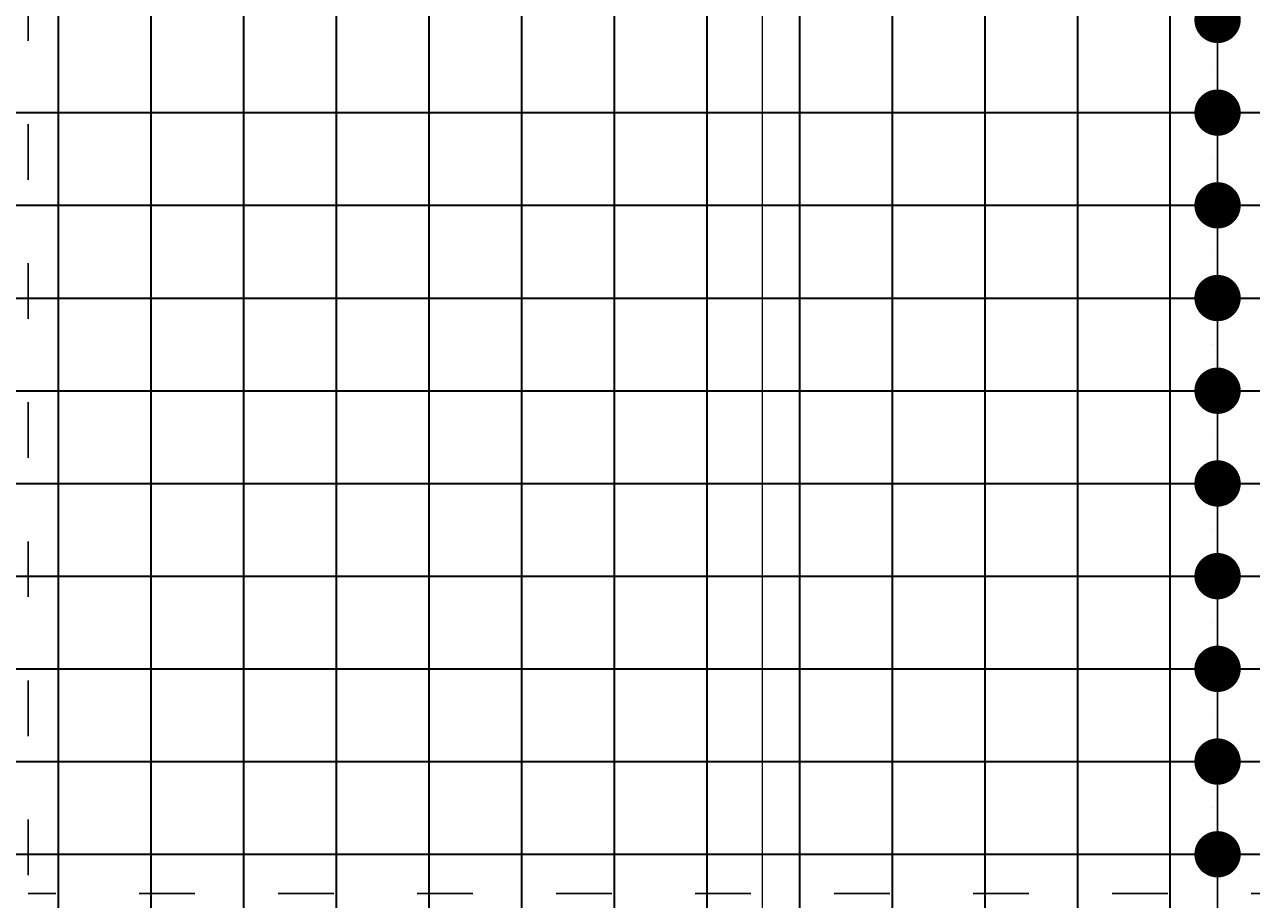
# Model space of a CAD drawing. Header units: millimetres. Extents: x 295948 to 312016, y 6878 to 18016.
# Tile 197 of 252: x 308002 to 308267, y 14710 to 14899. Entities that reach past the tile are written whole.
import ezdxf

# ---------------------------------------------------------------- set-up
doc = ezdxf.new("R2010")
doc.units = ezdxf.units.MM
doc.linetypes.add('ACAD_ISO03W100', pattern=[30, 12, -18])
doc.layers.add('konstrukcja wymiary', color=1, linetype='Continuous', lineweight=13)
doc.layers.add('zbrojenie płyty', color=141, linetype='Continuous', lineweight=35)
doc.layers.add('przerywane', color=6, linetype='ACAD_ISO03W100')
doc.styles.add('KONSTRUKCJA', font='romand.shx', dxfattribs={"oblique": 10})
doc.styles.get("Standard").update_dxf_attribs({"font": 'romand.shx', "oblique": 10})
doc.dimstyles.new('150', dxfattribs={"dimtxt": 10, "dimasz": 7, "dimexe": 1.25, "dimexo": 0.625, "dimgap": 3, "dimtad": 1, "dimdec": 0, "dimrnd": 0.5, "dimtxsty": 'KONSTRUKCJA', "dimblk": 'ARCHTICK', "dimcen": 2.5, "dimadec": 0, "dimazin": 0, "dimtfac": 1, "dimtdec": 0, "dimtix": 1, "dimtmove": 0, "dimatfit": 3, "dimfxl": 4, "dimfxlon": 1, "dimarcsym": 0})
doc.dimstyles.new('kropki', dxfattribs={"dimtxt": 0.001, "dimasz": 10, "dimexe": 1.25, "dimexo": 0.625, "dimgap": 1, "dimtad": 1, "dimtxsty": 'Standard', "dimblk": 'DOT', "dimcen": 2.5, "dimadec": 0, "dimazin": 0, "dimtfac": 1, "dimtmove": 0, "dimatfit": 3, "dimfxl": 1, "dimfxlon": 1, "dimarcsym": 0})

# ---------------------------------------------------------------- blocks, each defined once
blk = doc.blocks.new('_ArchTick')
at = {"color": 0, "linetype": 'ByBlock', "lineweight": 13, "const_width": 0.15}
blk.add_lwpolyline([(-0.5, -0.5), (0.5, 0.5)], dxfattribs=at)
blk = doc.blocks.new('*D898')
at = {"layer": 'Defpoints', "color": 0, "transparency": 16777216}
for p in [(308398.44, 15501.22), (308234.44, 14393.22), (308398.44, 14393.22)]:
    blk.add_point(p, dxfattribs=at)
at = {"layer": 'konstrukcja wymiary', "color": 0, "lineweight": -2, "transparency": 16777216}
for p, q in [((308234.44, 15497.22), (308234.44, 15502.47)), ((308398.44, 15497.22), (308398.44, 15502.47)), ((308234.44, 15501.22), (308398.44, 15501.22))]:
    blk.add_line(p, q, dxfattribs=at)
at = {"layer": 'konstrukcja wymiary', "color": 0, "lineweight": -2, "transparency": 16777216, "xscale": 7, "yscale": 7, "zscale": 7, "rotation": 180}
blk.add_blockref('_ArchTick', (308234.44, 15501.22), dxfattribs=at)
at = {"layer": 'konstrukcja wymiary', "color": 0, "lineweight": -2, "transparency": 16777216, "xscale": 7, "yscale": 7, "zscale": 7}
blk.add_blockref('_ArchTick', (308398.44, 15501.22), dxfattribs=at)
at = {"layer": 'konstrukcja wymiary', "color": 0, "transparency": 16777216, "insert": (308316.44, 15509.22), "char_height": 10, "attachment_point": 5, "style": 'KONSTRUKCJA'}
blk.add_mtext('164', dxfattribs=at)
blk = doc.blocks.new('_Dot')
at = {"color": 0, "linetype": 'ByBlock', "lineweight": -2}
blk.add_line((-0.5, 0), (-1, 0), dxfattribs=at)
at = {"color": 0, "linetype": 'ByBlock', "const_width": 0.5}
blk.add_lwpolyline([(-0.25, 0, 1), (0.25, 0, 1)], format="xyb", close=True, dxfattribs=at)
blk = doc.blocks.new('*D708')
at = {"layer": 'Defpoints', "color": 0, "transparency": 16777216}
for p in [(308248.93, 14919.72), (308248.93, 14899.72), (308259.19, 14899.72)]:
    blk.add_point(p, dxfattribs=at)
at = {"layer": 'konstrukcja wymiary', "color": 0, "lineweight": -2, "transparency": 16777216}
for p, q in [((308259.19, 14929.72), (308259.19, 14939.72)), ((308258.19, 14919.72), (308260.44, 14919.72)), ((308259.19, 14919.72), (308259.19, 14899.72)), ((308258.19, 14899.72), (308260.44, 14899.72)), ((308259.19, 14889.72), (308259.19, 14879.72))]:
    blk.add_line(p, q, dxfattribs=at)
at = {"layer": 'konstrukcja wymiary', "color": 0, "lineweight": -2, "transparency": 16777216, "xscale": 10, "yscale": 10, "zscale": 10}
for p, rotation in [((308259.19, 14919.72), 270), ((308259.19, 14899.72), 90)]:
    blk.add_blockref('_Dot', p, dxfattribs=dict(at, rotation=rotation))
at = {"layer": 'konstrukcja wymiary', "color": 0, "transparency": 16777216, "insert": (308258.19, 14909.72), "char_height": 0.001, "attachment_point": 5, "rotation": 90}
blk.add_mtext('20', dxfattribs=at)
blk = doc.blocks.new('*D709')
at = {"layer": 'Defpoints', "color": 0, "transparency": 16777216}
for p in [(308248.93, 14899.72), (308248.93, 14879.72), (308259.19, 14879.72)]:
    blk.add_point(p, dxfattribs=at)
at = {"layer": 'konstrukcja wymiary', "color": 0, "lineweight": -2, "transparency": 16777216}
for p, q in [((308259.19, 14909.72), (308259.19, 14919.72)), ((308258.19, 14899.72), (308260.44, 14899.72)), ((308259.19, 14899.72), (308259.19, 14879.72)), ((308258.19, 14879.72), (308260.44, 14879.72)), ((308259.19, 14869.72), (308259.19, 14859.72))]:
    blk.add_line(p, q, dxfattribs=at)
at = {"layer": 'konstrukcja wymiary', "color": 0, "lineweight": -2, "transparency": 16777216, "xscale": 10, "yscale": 10, "zscale": 10}
for p, rotation in [((308259.19, 14899.72), 270), ((308259.19, 14879.72), 90)]:
    blk.add_blockref('_Dot', p, dxfattribs=dict(at, rotation=rotation))
at = {"layer": 'konstrukcja wymiary', "color": 0, "transparency": 16777216, "insert": (308258.19, 14889.72), "char_height": 0.001, "attachment_point": 5, "rotation": 90}
blk.add_mtext('20', dxfattribs=at)
blk = doc.blocks.new('*D710')
at = {"layer": 'Defpoints', "color": 0, "transparency": 16777216}
for p in [(308248.93, 14879.72), (308248.93, 14859.72), (308259.19, 14859.72)]:
    blk.add_point(p, dxfattribs=at)
at = {"layer": 'konstrukcja wymiary', "color": 0, "lineweight": -2, "transparency": 16777216}
for p, q in [((308259.19, 14889.72), (308259.19, 14899.72)), ((308258.19, 14879.72), (308260.44, 14879.72)), ((308259.19, 14879.72), (308259.19, 14859.72)), ((308258.19, 14859.72), (308260.44, 14859.72)), ((308259.19, 14849.72), (308259.19, 14839.72))]:
    blk.add_line(p, q, dxfattribs=at)
at = {"layer": 'konstrukcja wymiary', "color": 0, "lineweight": -2, "transparency": 16777216, "xscale": 10, "yscale": 10, "zscale": 10}
for p, rotation in [((308259.19, 14879.72), 270), ((308259.19, 14859.72), 90)]:
    blk.add_blockref('_Dot', p, dxfattribs=dict(at, rotation=rotation))
at = {"layer": 'konstrukcja wymiary', "color": 0, "transparency": 16777216, "insert": (308258.19, 14869.72), "char_height": 0.001, "attachment_point": 5, "rotation": 90}
blk.add_mtext('20', dxfattribs=at)
blk = doc.blocks.new('*D682')
at = {"layer": 'Defpoints', "color": 0, "transparency": 16777216}
for p in [(308248.93, 14859.72), (308248.93, 14839.72), (308259.19, 14839.72)]:
    blk.add_point(p, dxfattribs=at)
at = {"layer": 'konstrukcja wymiary', "color": 0, "lineweight": -2, "transparency": 16777216}
for p, q in [((308259.19, 14869.72), (308259.19, 14879.72)), ((308258.19, 14859.72), (308260.44, 14859.72)), ((308259.19, 14859.72), (308259.19, 14839.72)), ((308258.19, 14839.72), (308260.44, 14839.72)), ((308259.19, 14829.72), (308259.19, 14819.72))]:
    blk.add_line(p, q, dxfattribs=at)
at = {"layer": 'konstrukcja wymiary', "color": 0, "lineweight": -2, "transparency": 16777216, "xscale": 10, "yscale": 10, "zscale": 10}
for p, rotation in [((308259.19, 14859.72), 270), ((308259.19, 14839.72), 90)]:
    blk.add_blockref('_Dot', p, dxfattribs=dict(at, rotation=rotation))
at = {"layer": 'konstrukcja wymiary', "color": 0, "transparency": 16777216, "insert": (308258.19, 14849.72), "char_height": 0.001, "attachment_point": 5, "rotation": 90}
blk.add_mtext('20', dxfattribs=at)
blk = doc.blocks.new('*D683')
at = {"layer": 'Defpoints', "color": 0, "transparency": 16777216}
for p in [(308248.93, 14839.72), (308248.93, 14819.72), (308259.19, 14819.72)]:
    blk.add_point(p, dxfattribs=at)
at = {"layer": 'konstrukcja wymiary', "color": 0, "lineweight": -2, "transparency": 16777216}
for p, q in [((308259.19, 14849.72), (308259.19, 14859.72)), ((308258.19, 14839.72), (308260.44, 14839.72)), ((308259.19, 14839.72), (308259.19, 14819.72)), ((308258.19, 14819.72), (308260.44, 14819.72)), ((308259.19, 14809.72), (308259.19, 14799.72))]:
    blk.add_line(p, q, dxfattribs=at)
at = {"layer": 'konstrukcja wymiary', "color": 0, "lineweight": -2, "transparency": 16777216, "xscale": 10, "yscale": 10, "zscale": 10}
for p, rotation in [((308259.19, 14839.72), 270), ((308259.19, 14819.72), 90)]:
    blk.add_blockref('_Dot', p, dxfattribs=dict(at, rotation=rotation))
at = {"layer": 'konstrukcja wymiary', "color": 0, "transparency": 16777216, "insert": (308258.19, 14829.72), "char_height": 0.001, "attachment_point": 5, "rotation": 90}
blk.add_mtext('20', dxfattribs=at)
blk = doc.blocks.new('*D684')
at = {"layer": 'Defpoints', "color": 0, "transparency": 16777216}
for p in [(308248.93, 14819.72), (308248.93, 14799.72), (308259.19, 14799.72)]:
    blk.add_point(p, dxfattribs=at)
at = {"layer": 'konstrukcja wymiary', "color": 0, "lineweight": -2, "transparency": 16777216}
for p, q in [((308259.19, 14829.72), (308259.19, 14839.72)), ((308258.19, 14819.72), (308260.44, 14819.72)), ((308259.19, 14819.72), (308259.19, 14799.72)), ((308258.19, 14799.72), (308260.44, 14799.72)), ((308259.19, 14789.72), (308259.19, 14779.72))]:
    blk.add_line(p, q, dxfattribs=at)
at = {"layer": 'konstrukcja wymiary', "color": 0, "lineweight": -2, "transparency": 16777216, "xscale": 10, "yscale": 10, "zscale": 10}
for p, rotation in [((308259.19, 14819.72), 270), ((308259.19, 14799.72), 90)]:
    blk.add_blockref('_Dot', p, dxfattribs=dict(at, rotation=rotation))
at = {"layer": 'konstrukcja wymiary', "color": 0, "transparency": 16777216, "insert": (308258.19, 14809.72), "char_height": 0.001, "attachment_point": 5, "rotation": 90}
blk.add_mtext('20', dxfattribs=at)
blk = doc.blocks.new('*D685')
at = {"layer": 'Defpoints', "color": 0, "transparency": 16777216}
for p in [(308248.93, 14799.72), (308248.93, 14779.72), (308259.19, 14779.72)]:
    blk.add_point(p, dxfattribs=at)
at = {"layer": 'konstrukcja wymiary', "color": 0, "lineweight": -2, "transparency": 16777216}
for p, q in [((308259.19, 14809.72), (308259.19, 14819.72)), ((308258.19, 14799.72), (308260.44, 14799.72)), ((308259.19, 14799.72), (308259.19, 14779.72)), ((308258.19, 14779.72), (308260.44, 14779.72)), ((308259.19, 14769.72), (308259.19, 14759.72))]:
    blk.add_line(p, q, dxfattribs=at)
at = {"layer": 'konstrukcja wymiary', "color": 0, "lineweight": -2, "transparency": 16777216, "xscale": 10, "yscale": 10, "zscale": 10}
for p, rotation in [((308259.19, 14799.72), 270), ((308259.19, 14779.72), 90)]:
    blk.add_blockref('_Dot', p, dxfattribs=dict(at, rotation=rotation))
at = {"layer": 'konstrukcja wymiary', "color": 0, "transparency": 16777216, "insert": (308258.19, 14789.72), "char_height": 0.001, "attachment_point": 5, "rotation": 90}
blk.add_mtext('20', dxfattribs=at)
blk = doc.blocks.new('*D686')
at = {"layer": 'Defpoints', "color": 0, "transparency": 16777216}
for p in [(308248.93, 14779.72), (308248.93, 14759.72), (308259.19, 14759.72)]:
    blk.add_point(p, dxfattribs=at)
at = {"layer": 'konstrukcja wymiary', "color": 0, "lineweight": -2, "transparency": 16777216}
for p, q in [((308259.19, 14789.72), (308259.19, 14799.72)), ((308258.19, 14779.72), (308260.44, 14779.72)), ((308259.19, 14779.72), (308259.19, 14759.72)), ((308258.19, 14759.72), (308260.44, 14759.72)), ((308259.19, 14749.72), (308259.19, 14739.72))]:
    blk.add_line(p, q, dxfattribs=at)
at = {"layer": 'konstrukcja wymiary', "color": 0, "lineweight": -2, "transparency": 16777216, "xscale": 10, "yscale": 10, "zscale": 10}
for p, rotation in [((308259.19, 14779.72), 270), ((308259.19, 14759.72), 90)]:
    blk.add_blockref('_Dot', p, dxfattribs=dict(at, rotation=rotation))
at = {"layer": 'konstrukcja wymiary', "color": 0, "transparency": 16777216, "insert": (308258.19, 14769.72), "char_height": 0.001, "attachment_point": 5, "rotation": 90}
blk.add_mtext('20', dxfattribs=at)
blk = doc.blocks.new('*D687')
at = {"layer": 'Defpoints', "color": 0, "transparency": 16777216}
for p in [(308248.93, 14759.72), (308248.93, 14739.72), (308259.19, 14739.72)]:
    blk.add_point(p, dxfattribs=at)
at = {"layer": 'konstrukcja wymiary', "color": 0, "lineweight": -2, "transparency": 16777216}
for p, q in [((308259.19, 14769.72), (308259.19, 14779.72)), ((308258.19, 14759.72), (308260.44, 14759.72)), ((308259.19, 14759.72), (308259.19, 14739.72)), ((308258.19, 14739.72), (308260.44, 14739.72)), ((308259.19, 14729.72), (308259.19, 14719.72))]:
    blk.add_line(p, q, dxfattribs=at)
at = {"layer": 'konstrukcja wymiary', "color": 0, "lineweight": -2, "transparency": 16777216, "xscale": 10, "yscale": 10, "zscale": 10}
for p, rotation in [((308259.19, 14759.72), 270), ((308259.19, 14739.72), 90)]:
    blk.add_blockref('_Dot', p, dxfattribs=dict(at, rotation=rotation))
at = {"layer": 'konstrukcja wymiary', "color": 0, "transparency": 16777216, "insert": (308258.19, 14749.72), "char_height": 0.001, "attachment_point": 5, "rotation": 90}
blk.add_mtext('20', dxfattribs=at)
blk = doc.blocks.new('*D688')
at = {"layer": 'Defpoints', "color": 0, "transparency": 16777216}
for p in [(308248.93, 14739.72), (308248.93, 14719.72), (308259.19, 14719.72)]:
    blk.add_point(p, dxfattribs=at)
at = {"layer": 'konstrukcja wymiary', "color": 0, "lineweight": -2, "transparency": 16777216}
for p, q in [((308259.19, 14749.72), (308259.19, 14759.72)), ((308258.19, 14739.72), (308260.44, 14739.72)), ((308259.19, 14739.72), (308259.19, 14719.72)), ((308258.19, 14719.72), (308260.44, 14719.72)), ((308259.19, 14709.72), (308259.19, 14699.72))]:
    blk.add_line(p, q, dxfattribs=at)
at = {"layer": 'konstrukcja wymiary', "color": 0, "lineweight": -2, "transparency": 16777216, "xscale": 10, "yscale": 10, "zscale": 10}
for p, rotation in [((308259.19, 14739.72), 270), ((308259.19, 14719.72), 90)]:
    blk.add_blockref('_Dot', p, dxfattribs=dict(at, rotation=rotation))
at = {"layer": 'konstrukcja wymiary', "color": 0, "transparency": 16777216, "insert": (308258.19, 14729.72), "char_height": 0.001, "attachment_point": 5, "rotation": 90}
blk.add_mtext('20', dxfattribs=at)
blk = doc.blocks.new('*D1734')
at = {"layer": 'Defpoints', "color": 0, "transparency": 16777216}
for p in [(308234.44, 15501.22), (307678.44, 15013.32), (308234.44, 14393.22)]:
    blk.add_point(p, dxfattribs=at)
at = {"layer": 'konstrukcja wymiary', "color": 0, "lineweight": -2, "transparency": 16777216}
for p, q in [((307678.44, 15497.22), (307678.44, 15502.47)), ((308234.44, 15497.22), (308234.44, 15502.47)), ((307678.44, 15501.22), (308234.44, 15501.22))]:
    blk.add_line(p, q, dxfattribs=at)
at = {"layer": 'konstrukcja wymiary', "color": 0, "lineweight": -2, "transparency": 16777216, "xscale": 7, "yscale": 7, "zscale": 7, "rotation": 180}
blk.add_blockref('_ArchTick', (307678.44, 15501.22), dxfattribs=at)
at = {"layer": 'konstrukcja wymiary', "color": 0, "lineweight": -2, "transparency": 16777216, "xscale": 7, "yscale": 7, "zscale": 7}
blk.add_blockref('_ArchTick', (308234.44, 15501.22), dxfattribs=at)
at = {"layer": 'konstrukcja wymiary', "color": 0, "transparency": 16777216, "insert": (307956.44, 15509.22), "char_height": 10, "attachment_point": 5, "style": 'KONSTRUKCJA'}
blk.add_mtext('556', dxfattribs=at)

msp = doc.modelspace()

# ---------------------------------------------------------------- linework, layer by layer
at = {"layer": 'konstrukcja wymiary'}
msp.add_line((308160.974, 14633.964), (308160.974, 15460.963), dxfattribs=at)
at = {"layer": 'przerywane'}
for p in [(308002.44, 15267.224), (308398.44, 14711.224)]:
    msp.add_line(p, (308002.44, 14711.224), dxfattribs=at)
at = {"layer": 'zbrojenie płyty'}
for p, q in [((308008.94, 15288.724), (308008.94, 14689.724)), ((308028.94, 15288.724), (308028.94, 14689.724)), ((308048.94, 15288.724), (308048.94, 14689.724)), ((308068.94, 15288.724), (308068.94, 14689.724)), ((308088.94, 15288.724), (308088.94, 14689.724)), ((308108.94, 15288.724), (308108.94, 14689.724)), ((308128.94, 15288.724), (308128.94, 14689.724)), ((308148.94, 15288.724), (308148.94, 14689.724)), ((308168.94, 15288.724), (308168.94, 14689.724)), ((308188.94, 15288.724), (308188.94, 14689.724)), ((308208.94, 15288.724), (308208.94, 14689.724)), ((308228.94, 15288.724), (308228.94, 14689.724)), ((308248.94, 15288.724), (308248.823, 14395.724)), ((307980.94, 14879.724), (308419.94, 14879.724)), ((307980.94, 14859.724), (308419.94, 14859.724)), ((307980.94, 14839.724), (308419.94, 14839.724)), ((307980.94, 14819.724), (308419.94, 14819.724)), ((307980.94, 14799.724), (308419.94, 14799.724)), ((307980.94, 14779.724), (308419.94, 14779.724)), ((307980.94, 14759.724), (308419.94, 14759.724)), ((307980.94, 14739.724), (308419.94, 14739.724)), ((307980.94, 14719.724), (308419.94, 14719.724))]:
    msp.add_line(p, q, dxfattribs=at)

# ---------------------------------------------------------------- dimensions: what is measured, and where the dimension line sits
at = {"layer": 'konstrukcja wymiary'}
for base, p1, p2, picture, middle in [((308234.44, 15501.224), (307678.44, 15013.324), (308234.44, 14393.224), '*D1734', (307956.44, 15509.224)), ((308398.44, 15501.224), (308234.44, 14393.224), (308398.44, 14393.224), '*D898', (308316.44, 15509.224))]:
    dim = msp.add_linear_dim(base=base, p1=p1, p2=p2, dimstyle='150', override={"dimtmove": 1}, dxfattribs=at)
    dim.commit()
    dim.dimension.update_dxf_attribs({"geometry": picture, "text_midpoint": middle})
for base, p1, p2, picture, middle in [((308259.186, 14899.724), (308248.933, 14919.724), (308248.933, 14899.724), '*D708', (308258.186, 14909.724)), ((308259.186, 14879.724), (308248.933, 14899.724), (308248.933, 14879.724), '*D709', (308258.186, 14889.724)), ((308259.186, 14859.724), (308248.933, 14879.724), (308248.933, 14859.724), '*D710', (308258.186, 14869.724)), ((308259.186, 14839.724), (308248.933, 14859.724), (308248.933, 14839.724), '*D682', (308258.186, 14849.724)), ((308259.186, 14819.724), (308248.933, 14839.724), (308248.933, 14819.724), '*D683', (308258.186, 14829.724)), ((308259.186, 14799.724), (308248.933, 14819.724), (308248.933, 14799.724), '*D684', (308258.186, 14809.724)), ((308259.186, 14779.724), (308248.933, 14799.724), (308248.933, 14779.724), '*D685', (308258.186, 14789.724)), ((308259.186, 14759.724), (308248.933, 14779.724), (308248.933, 14759.724), '*D686', (308258.186, 14769.724)), ((308259.186, 14739.724), (308248.933, 14759.724), (308248.933, 14739.724), '*D687', (308258.186, 14749.724)), ((308259.186, 14719.724), (308248.933, 14739.724), (308248.933, 14719.724), '*D688', (308258.186, 14729.724))]:
    dim = msp.add_linear_dim(base=base, p1=p1, p2=p2, angle=90, dimstyle='kropki', override={"dimtmove": 1}, dxfattribs=at)
    dim.commit()
    dim.dimension.update_dxf_attribs({"geometry": picture, "text_midpoint": middle})

doc.saveas('drawing.dxf')
